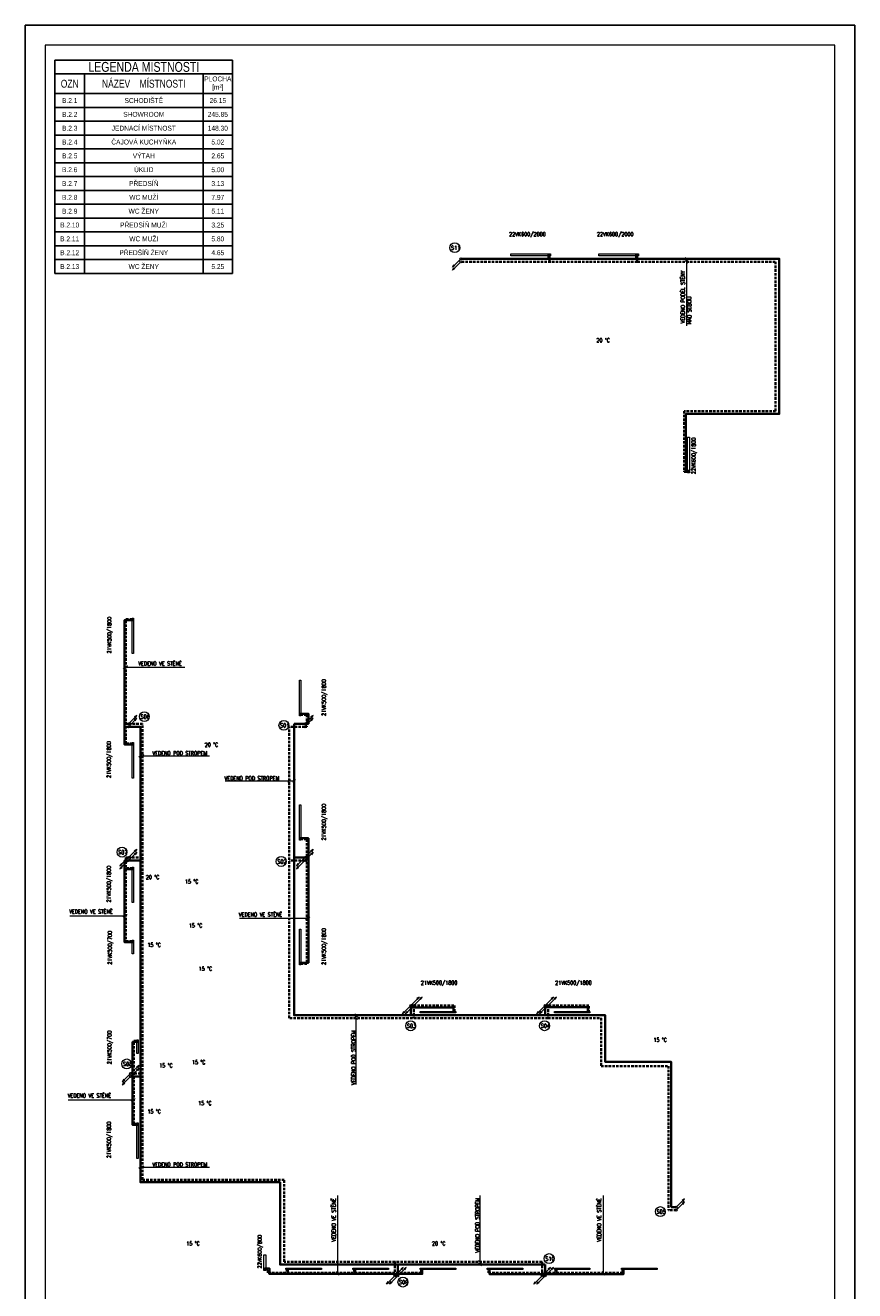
# Model space of a CAD drawing. Header units: millimetres. Extents: x 852228 to 2308442, y -221817 to -112108.
# Tile 10 of 24: x 1056267 to 1098267, y -176317 to -112281. Entities that reach past the tile are written whole.
import ezdxf

# ---------------------------------------------------------------- set-up
doc = ezdxf.new("R2010")
doc.units = ezdxf.units.MM
doc.header["$LTSCALE"] = 10
doc.linetypes.add('DASHED', pattern=[19.05, 12.7, -6.35])
for name, color, linetype, lineweight in [('_UT_popis', 7, 'Continuous', 15), ('_UT_stoupacky', 70, 'Continuous', 15), ('_UT_telesa', 40, 'Continuous', 15), ('_UT_zarizeni', 50, 'Continuous', 15), ('AA_FORMÁTY TISK', 7, 'Continuous', 15), ('AA_Tabulky místností', 4, 'Continuous', 13), ('T-p_privodni', 1, 'Continuous', 35), ('T-p_zpetne', 5, 'DASHED', 35)]:
    doc.layers.add(name, color=color, linetype=linetype, lineweight=lineweight)
doc.layers.add('AA_FORMÁTY NETISK', color=40, linetype='Continuous', plot=False)
doc.styles.add('Popis', font='simplex.shx', dxfattribs={"width": 0.85, "height": 150})
doc.styles.get("Standard").update_dxf_attribs({"font": 'ic-simplex.shx', "width": 0.8})

# ---------------------------------------------------------------- blocks, each defined once
blk = doc.blocks.new('*U50', base_point=(-900, 0))
blk.add_hatch(color=256).paths.add_polyline_path([(865, -33, 1), (825, -33, 1)])
at = {"color": 0, "linetype": 'ByBlock', "lineweight": -2}
for p, q in [((-900, -66), (-900, 0)), ((-900, 0), (900, 0)), ((900, 0), (900, -66)), ((900, -66), (-900, -66))]:
    blk.add_line(p, q, dxfattribs=at)
at = {"color": 0, "lineweight": -2}
for p, q in [((-860, -66), (-860, -66)), ((-760, -66), (-760, -66)), ((760, -66), (760, -66)), ((860, -66), (860, -66))]:
    blk.add_line(p, q, dxfattribs=at)
blk.add_circle((845, -33), 20)
blk = doc.blocks.new('*U46', base_point=(-400, 0))
blk.add_hatch(color=256).paths.add_polyline_path([(365, -50, 1), (325, -50, 1)])
at = {"color": 0, "linetype": 'ByBlock', "lineweight": -2}
for p, q in [((-400, -100), (-400, 0)), ((-400, 0), (400, 0)), ((400, 0), (400, -100)), ((400, -100), (-400, -100))]:
    blk.add_line(p, q, dxfattribs=at)
at = {"color": 0, "lineweight": -2}
for p, q in [((-360, -100), (-360, -100)), ((-260, -100), (-260, -100)), ((260, -100), (260, -100)), ((360, -100), (360, -100))]:
    blk.add_line(p, q, dxfattribs=at)
blk.add_circle((345, -50), 20)
blk = doc.blocks.new('*U48', base_point=(-1000, 0))
blk.add_hatch(color=256).paths.add_polyline_path([(965, -50, 1), (925, -50, 1)])
at = {"color": 0, "linetype": 'ByBlock', "lineweight": -2}
for p, q in [((-1000, -100), (-1000, 0)), ((-1000, 0), (1000, 0)), ((1000, 0), (1000, -100)), ((1000, -100), (-1000, -100))]:
    blk.add_line(p, q, dxfattribs=at)
at = {"color": 0, "lineweight": -2}
for p, q in [((-960, -100), (-960, -100)), ((-860, -100), (-860, -100)), ((860, -100), (860, -100)), ((960, -100), (960, -100))]:
    blk.add_line(p, q, dxfattribs=at)
blk.add_circle((945, -50), 20)
blk = doc.blocks.new('*U57', base_point=(-350, 0))
blk.add_hatch(color=256).paths.add_polyline_path([(315, -33, 1), (275, -33, 1)])
at = {"color": 0, "linetype": 'ByBlock', "lineweight": -2}
for p, q in [((-350, -66), (-350, 0)), ((-350, 0), (350, 0)), ((350, 0), (350, -66)), ((350, -66), (-350, -66))]:
    blk.add_line(p, q, dxfattribs=at)
at = {"color": 0, "lineweight": -2}
for p, q in [((-310, -66), (-310, -66)), ((-210, -66), (-210, -66)), ((210, -66), (210, -66)), ((310, -66), (310, -66))]:
    blk.add_line(p, q, dxfattribs=at)
blk.add_circle((295, -33), 20)
blk = doc.blocks.new('*U79')
at = {"color": 0, "linetype": 'ByBlock', "lineweight": -2}
for p, q in [((35, 35), (424, 424)), ((424, 424), (292, 345)), ((345, 292), (424, 424)), ((-35, -35), (-424, -424)), ((-424, -424), (-345, -292)), ((-292, -345), (-424, -424))]:
    blk.add_line(p, q, dxfattribs=at)
blk.add_circle((0, 0), 50, dxfattribs=at)
blk = doc.blocks.new('*U80')
at = {"color": 0, "linetype": 'ByBlock', "lineweight": -2}
for p, q in [((35, 35), (424, 424)), ((424, 424), (292, 345)), ((345, 292), (424, 424)), ((-35, -35), (-424, -424)), ((-424, -424), (-345, -292)), ((-292, -345), (-424, -424))]:
    blk.add_line(p, q, dxfattribs=at)
blk.add_circle((0, 0), 50, dxfattribs=at)
blk = doc.blocks.new('*U85')
at = {"color": 0, "linetype": 'ByBlock', "lineweight": -2}
for p, q in [((35, 35), (424, 424)), ((424, 424), (292, 345)), ((345, 292), (424, 424))]:
    blk.add_line(p, q, dxfattribs=at)
blk.add_circle((0, 0), 50, dxfattribs=at)
blk = doc.blocks.new('*U86')
at = {"color": 0, "linetype": 'ByBlock', "lineweight": -2}
for p, q in [((35, 35), (424, 424)), ((424, 424), (292, 345)), ((345, 292), (424, 424))]:
    blk.add_line(p, q, dxfattribs=at)
blk.add_circle((0, 0), 50, dxfattribs=at)
blk = doc.blocks.new('*U87')
at = {"color": 0, "linetype": 'ByBlock', "lineweight": -2}
for p, q in [((35, 35), (424, 424)), ((424, 424), (292, 345)), ((345, 292), (424, 424))]:
    blk.add_line(p, q, dxfattribs=at)
blk.add_circle((0, 0), 50, dxfattribs=at)
blk = doc.blocks.new('*U88')
at = {"color": 0, "linetype": 'ByBlock', "lineweight": -2}
for p, q in [((35, 35), (424, 424)), ((424, 424), (292, 345)), ((345, 292), (424, 424))]:
    blk.add_line(p, q, dxfattribs=at)
blk.add_circle((0, 0), 50, dxfattribs=at)
blk = doc.blocks.new('*U91')
at = {"color": 0, "linetype": 'ByBlock', "lineweight": -2}
for p, q in [((35, 35), (424, 424)), ((424, 424), (292, 345)), ((345, 292), (424, 424)), ((-35, -35), (-424, -424)), ((-424, -424), (-345, -292)), ((-292, -345), (-424, -424))]:
    blk.add_line(p, q, dxfattribs=at)
blk.add_circle((0, 0), 50, dxfattribs=at)
blk = doc.blocks.new('*U92')
at = {"color": 0, "linetype": 'ByBlock', "lineweight": -2}
for p, q in [((35, 35), (424, 424)), ((424, 424), (292, 345)), ((345, 292), (424, 424)), ((-35, -35), (-424, -424)), ((-424, -424), (-345, -292)), ((-292, -345), (-424, -424))]:
    blk.add_line(p, q, dxfattribs=at)
blk.add_circle((0, 0), 50, dxfattribs=at)
blk = doc.blocks.new('*U93')
at = {"color": 0, "linetype": 'ByBlock', "lineweight": -2}
for p, q in [((35, 35), (424, 424)), ((424, 424), (292, 345)), ((345, 292), (424, 424)), ((-35, -35), (-424, -424)), ((-424, -424), (-345, -292)), ((-292, -345), (-424, -424))]:
    blk.add_line(p, q, dxfattribs=at)
blk.add_circle((0, 0), 50, dxfattribs=at)
blk = doc.blocks.new('*U94')
at = {"color": 0, "linetype": 'ByBlock', "lineweight": -2}
for p, q in [((35, 35), (424, 424)), ((424, 424), (292, 345)), ((345, 292), (424, 424)), ((-35, -35), (-424, -424)), ((-424, -424), (-345, -292)), ((-292, -345), (-424, -424))]:
    blk.add_line(p, q, dxfattribs=at)
blk.add_circle((0, 0), 50, dxfattribs=at)
blk = doc.blocks.new('*U97')
at = {"color": 0, "linetype": 'ByBlock', "lineweight": -2}
for p, q in [((35, 35), (424, 424)), ((424, 424), (292, 345)), ((345, 292), (424, 424)), ((-35, -35), (-424, -424)), ((-424, -424), (-345, -292)), ((-292, -345), (-424, -424))]:
    blk.add_line(p, q, dxfattribs=at)
blk.add_circle((0, 0), 50, dxfattribs=at)
blk = doc.blocks.new('*U98')
at = {"color": 0, "linetype": 'ByBlock', "lineweight": -2}
for p, q in [((35, 35), (424, 424)), ((424, 424), (292, 345)), ((345, 292), (424, 424)), ((-35, -35), (-424, -424)), ((-424, -424), (-345, -292)), ((-292, -345), (-424, -424))]:
    blk.add_line(p, q, dxfattribs=at)
blk.add_circle((0, 0), 50, dxfattribs=at)
blk = doc.blocks.new('*U109')
at = {"color": 0, "linetype": 'ByBlock', "lineweight": -2}
for p, q in [((35, 35), (424, 424)), ((424, 424), (292, 345)), ((345, 292), (424, 424))]:
    blk.add_line(p, q, dxfattribs=at)
blk.add_circle((0, 0), 50, dxfattribs=at)
blk = doc.blocks.new('*U110')
at = {"color": 0, "linetype": 'ByBlock', "lineweight": -2}
for p, q in [((35, 35), (424, 424)), ((424, 424), (292, 345)), ((345, 292), (424, 424))]:
    blk.add_line(p, q, dxfattribs=at)
blk.add_circle((0, 0), 50, dxfattribs=at)
blk = doc.blocks.new('*U117')
at = {"color": 0, "linetype": 'ByBlock', "lineweight": -2}
for p, q in [((-35, -35), (-424, -424)), ((-424, -424), (-345, -292)), ((-292, -345), (-424, -424))]:
    blk.add_line(p, q, dxfattribs=at)
blk.add_circle((0, 0), 50, dxfattribs=at)
blk = doc.blocks.new('*U118')
at = {"color": 0, "linetype": 'ByBlock', "lineweight": -2}
for p, q in [((-35, -35), (-424, -424)), ((-424, -424), (-345, -292)), ((-292, -345), (-424, -424))]:
    blk.add_line(p, q, dxfattribs=at)
blk.add_circle((0, 0), 50, dxfattribs=at)
blk = doc.blocks.new('*U141', base_point=(-900, 0))
blk.add_hatch(color=256).paths.add_polyline_path([(865, -50, 1), (825, -50, 1)])
at = {"color": 0, "linetype": 'ByBlock', "lineweight": -2}
for p, q in [((-900, -100), (-900, 0)), ((-900, 0), (900, 0)), ((900, 0), (900, -100)), ((900, -100), (-900, -100))]:
    blk.add_line(p, q, dxfattribs=at)
at = {"color": 0, "lineweight": -2}
for p, q in [((-860, -100), (-860, -100)), ((-760, -100), (-760, -100)), ((760, -100), (760, -100)), ((860, -100), (860, -100))]:
    blk.add_line(p, q, dxfattribs=at)
blk.add_circle((845, -50), 20)
blk = doc.blocks.new('*T153')
at = {"layer": 'AA_Tabulky místností', "color": 0, "linetype": 'ByBlock', "lineweight": -2, "transparency": 16777216}
for p, q in [((0, 0), (-1, -10800)), ((0, 0), (9000, -1)), ((9000, -1), (8999, -10801)), ((0, -700), (9000, -701)), ((1500, -700), (1499, -10800)), ((7500, -701), (7499, -10801)), ((0, -1700), (9000, -1701)), ((0, -2400), (9000, -2401)), ((0, -3100), (9000, -3101)), ((0, -3800), (9000, -3801)), ((0, -4500), (9000, -4501)), ((-1, -5200), (8999, -5201)), ((-1, -5900), (8999, -5901)), ((-1, -6600), (8999, -6601)), ((-1, -7300), (8999, -7301)), ((-1, -8000), (8999, -8001)), ((-1, -8700), (8999, -8701)), ((-1, -9400), (8999, -9401)), ((-1, -10100), (8999, -10101)), ((-1, -10800), (8999, -10801))]:
    blk.add_line(p, q, dxfattribs=at)
at = {"layer": 'AA_Tabulky místností', "transparency": 16777216, "attachment_point": 5, "rotation": 359.99437}
for s, insert, char_height, width in [('LEGEND{\\Fc:\\program files\\ab studio\\cadkonplus 2018\\2018\\fonts\\ic-simplex|c238;A} MÍSTNOSTÍ', (4500, -350), 500, 8997), ('OZN', (750, -1200), 400, 1497), ('NÁZEV    MÍSTNOSTI', (4500, -1200), 400, 5997), ('PLOCHA [m²]', (8250, -1201), 250, 1497), ('B.2.1', (750, -2050), 250, 1497), ('SCHODIŠTĚ', (4500, -2050), 250, 5997), ('26.15', (8250, -2051), 250, 1497), ('B.2.2', (750, -2750), 250, 1497), ('SHOWROOM', (4500, -2750), 250, 5997), ('245.85', (8250, -2751), 250, 1497), ('B.2.3', (750, -3450), 250, 1497), ('JEDNACÍ MÍSTNOST', (4500, -3450), 250, 5997), ('148.30', (8250, -3451), 250, 1497), ('B.2.4', (750, -4150), 250, 1497), ('ČAJOVÁ KUCHYŇKA', (4500, -4150), 250, 5997), ('5.02', (8250, -4151), 250, 1497), ('B.2.5', (750, -4850), 250, 1497), ('VÝTAH', (4500, -4850), 250, 5997), ('2.65', (8250, -4851), 250, 1497), ('B.2.6', (749, -5550), 250, 1497), ('ÚKLID', (4499, -5550), 250, 5997), ('5.00', (8249, -5551), 250, 1497), ('B.2.7', (749, -6250), 250, 1497), ('PŘEDSÍŇ', (4499, -6250), 250, 5997), ('3.13', (8249, -6251), 250, 1497), ('B.2.8', (749, -6950), 250, 1497), ('WC MUŽÍ', (4499, -6950), 250, 5997), ('7.97', (8249, -6951), 250, 1497), ('B.2.9', (749, -7650), 250, 1497), ('WC ŽENY', (4499, -7650), 250, 5997), ('5.11', (8249, -7651), 250, 1497), ('B.2.10', (749, -8350), 250, 1497), ('PŘEDSÍŇ MUŽI', (4499, -8350), 250, 5997), ('3.25', (8249, -8351), 250, 1497), ('B.2.11', (749, -9050), 250, 1497), ('WC MUŽI', (4499, -9050), 250, 5997), ('5.80', (8249, -9051), 250, 1497), ('B.2.12', (749, -9750), 250, 1497), ('PŘEDŠÍŇ ŽENY', (4499, -9750), 250, 5997), ('4.65', (8249, -9751), 250, 1497), ('WC ŽENY', (4499, -10450), 250, 5997), ('B.2.13', (749, -10450), 250, 1497), ('5.25', (8249, -10451), 250, 1497)]:
    blk.add_mtext(s, dxfattribs=dict(at, insert=insert, char_height=char_height, width=width))

msp = doc.modelspace()

# ---------------------------------------------------------------- hatches: boundary and pattern name
at = {"layer": '_UT_telesa'}
h = msp.add_hatch(color=256, dxfattribs=at)
h.dxf.hatch_style = 1
h.paths.add_polyline_path([(1089826, -134821, 1), (1089866, -134821, 1)])
h = msp.add_hatch(color=256, dxfattribs=at)
h.dxf.hatch_style = 1
h.paths.add_polyline_path([(1061729, -142381, 1), (1061689, -142381, 1)])
h = msp.add_hatch(color=256, dxfattribs=at)
h.dxf.hatch_style = 1
h.paths.add_polyline_path([(1070173, -147121, 1), (1070213, -147121, 1)])
h = msp.add_hatch(color=256, dxfattribs=at)
h.dxf.hatch_style = 1
h.paths.add_polyline_path([(1061729, -148681, 1), (1061689, -148681, 1)])
h = msp.add_hatch(color=256, dxfattribs=at)
h.dxf.hatch_style = 1
h.paths.add_polyline_path([(1070173, -153421, 1), (1070213, -153421, 1)])
h = msp.add_hatch(color=256, dxfattribs=at)
h.dxf.hatch_style = 1
h.paths.add_polyline_path([(1061729, -154981, 1), (1061689, -154981, 1)])
h = msp.add_hatch(color=256, dxfattribs=at)
h.dxf.hatch_style = 1
h.paths.add_polyline_path([(1061729, -158681, 1), (1061689, -158681, 1)])
h = msp.add_hatch(color=256, dxfattribs=at)
h.dxf.hatch_style = 1
h.paths.add_polyline_path([(1070173, -159721, 1), (1070213, -159721, 1)])
h = msp.add_hatch(color=256, dxfattribs=at)
h.dxf.hatch_style = 1
h.paths.add_polyline_path([(1077956, -162249, 1), (1077956, -162209, 1)])
h = msp.add_hatch(color=256, dxfattribs=at)
h.dxf.hatch_style = 1
h.paths.add_polyline_path([(1084756, -162249, 1), (1084756, -162209, 1)])
h = msp.add_hatch(color=256, dxfattribs=at)
h.dxf.hatch_style = 1
h.paths.add_polyline_path([(1061969, -163726, 1), (1061929, -163726, 1)])
h = msp.add_hatch(color=256, dxfattribs=at)
h.dxf.hatch_style = 1
h.paths.add_polyline_path([(1061969, -167926, 1), (1061929, -167926, 1)])
h = msp.add_hatch(color=256, dxfattribs=at)
h.dxf.hatch_style = 1
h.paths.add_polyline_path([(1068381, -175191, 1), (1068421, -175191, 1)])
h = msp.add_hatch(color=256, dxfattribs=at)
h.dxf.hatch_style = 1
h.paths.add_polyline_path([(1069566, -175193, 1), (1069566, -175233, 1)])
h = msp.add_hatch(color=256, dxfattribs=at)
h.dxf.hatch_style = 1
h.paths.add_polyline_path([(1072966, -175193, 1), (1072966, -175233, 1)])
h = msp.add_hatch(color=256, dxfattribs=at)
h.dxf.hatch_style = 1
h.paths.add_polyline_path([(1076366, -175193, 1), (1076366, -175233, 1)])
h = msp.add_hatch(color=256, dxfattribs=at)
h.dxf.hatch_style = 1
h.paths.add_polyline_path([(1079766, -175193, 1), (1079766, -175233, 1)])
h = msp.add_hatch(color=256, dxfattribs=at)
h.dxf.hatch_style = 1
h.paths.add_polyline_path([(1083166, -175193, 1), (1083166, -175233, 1)])
h = msp.add_hatch(color=256, dxfattribs=at)
h.dxf.hatch_style = 1
h.paths.add_polyline_path([(1086566, -175193, 1), (1086566, -175233, 1)])

# ---------------------------------------------------------------- linework, layer by layer
at = {"layer": '_UT_popis'}
for points in [[(1089683, -124026), (1089753, -124096), (1089824, -124167)], [(1089683, -124176), (1089753, -124246), (1089824, -124317)], [(1089753, -124096), (1089753, -127496)], [(1061362, -144699), (1061291, -144770), (1061220, -144840)], [(1061434, -144699), (1061363, -144770), (1061292, -144840)], [(1061291, -144770), (1064338, -144770)], [(1062164, -149178), (1062093, -149249), (1062022, -149319)], [(1062277, -149178), (1062206, -149249), (1062136, -149319)], [(1062093, -149249), (1065592, -149249)], [(1069699, -150451), (1069629, -150522), (1069558, -150592)], [(1069950, -150451), (1069880, -150522), (1069809, -150592)], [(1066382, -150521), (1069881, -150521)], [(1058525, -157348), (1061360, -157348)], [(1061363, -157277), (1061293, -157348), (1061222, -157419)], [(1061431, -157277), (1061360, -157348), (1061290, -157419)], [(1067108, -157472), (1070607, -157472)], [(1070596, -157402), (1070525, -157473), (1070454, -157543)], [(1070677, -157402), (1070607, -157473), (1070536, -157543)], [(1072947, -162309), (1073017, -162380), (1073088, -162450)], [(1072947, -162454), (1073017, -162525), (1073088, -162595)], [(1073017, -165878), (1073017, -162379)], [(1058438, -166659), (1061759, -166659)], [(1061771, -166588), (1061700, -166659), (1061630, -166730)], [(1061830, -166588), (1061759, -166659), (1061688, -166730)], [(1062164, -169994), (1062093, -170064), (1062022, -170135)], [(1062093, -170064), (1065592, -170064)], [(1062277, -169994), (1062206, -170064), (1062136, -170135)], [(1072099, -175469), (1072099, -171495)], [(1079294, -174994), (1079294, -171495)], [(1085543, -175469), (1085543, -171495)], [(1079223, -174784), (1079294, -174855), (1079365, -174925)], [(1072028, -175341), (1072099, -175412), (1072169, -175482)], [(1072028, -175398), (1072099, -175469), (1072169, -175539)], [(1079223, -174923), (1079294, -174994), (1079365, -175064)], [(1085472, -175341), (1085543, -175412), (1085613, -175482)], [(1085472, -175398), (1085543, -175469), (1085613, -175539)]]:
    msp.add_lwpolyline(points, dxfattribs=at)
at = {"layer": '_UT_stoupacky'}
for centre in [(1078016, -123536), (1062294, -147268), (1069363, -147707), (1061164, -154124), (1069226, -154597), (1075783, -162913), (1082559, -162910), (1061407, -164841), (1088426, -172314), (1082793, -174693), (1075389, -175881)]:
    msp.add_circle(centre, 250, dxfattribs=at)
at = {"layer": '_UT_telesa'}
for centre in [(1082756, -123896), (1087206, -123896), (1089846, -134821), (1061709, -142381), (1070193, -147121), (1061709, -148681), (1070193, -153421), (1061709, -154981), (1061709, -158681), (1070193, -159721), (1077956, -162229), (1084756, -162229), (1061949, -163726), (1061949, -167926), (1068401, -175191), (1068401, -175191), (1069566, -175213), (1072966, -175213), (1076366, -175213), (1079766, -175213), (1083166, -175213), (1086566, -175213)]:
    msp.add_circle(centre, 20, dxfattribs=at)
at = {"layer": 'AA_FORMÁTY NETISK'}
msp.add_lwpolyline([(1056267, -112281), (1056267, -196381), (1098267, -196381), (1098267, -112281)], close=True, dxfattribs=at)
at = {"layer": 'AA_FORMÁTY TISK'}
msp.add_lwpolyline([(1057267, -113281), (1057267, -195381), (1097267, -195381), (1097267, -113281)], close=True, dxfattribs=at)
at = {"layer": 'T-p_privodni'}
for points in [[(1087206, -123896), (1087206, -124096), (1078316, -124096)], [(1082756, -123896), (1082756, -124096)], [(1089719, -134821), (1089719, -131950), (1094448, -131950), (1094448, -124096), (1087206, -124096)], [(1089846, -134821), (1089719, -134821)], [(1061709, -148681), (1061291, -148681), (1061291, -142381), (1061709, -142381)], [(1070193, -147121), (1070607, -147121), (1070607, -147626), (1070416, -147626)], [(1061486, -147776), (1061291, -147776)], [(1075136, -174994), (1069168, -174994), (1069168, -170831), (1062093, -170831), (1062093, -147776), (1061486, -147776)], [(1070416, -147626), (1069881, -147626)], [(1082586, -161881), (1082586, -162379), (1069881, -162379), (1069881, -147626)], [(1070194, -153421), (1070607, -153421), (1070607, -159721), (1070193, -159721)], [(1061709, -158681), (1061293, -158681), (1061293, -154551), (1061486, -154551)], [(1061486, -154551), (1062093, -154551)], [(1070416, -154401), (1069881, -154401)], [(1070416, -154401), (1070607, -154401)], [(1061709, -154981), (1061293, -154981)], [(1075786, -161881), (1075786, -162379)], [(1077956, -162226), (1077956, -161978), (1075786, -161978), (1075786, -161881)], [(1084756, -162228), (1084756, -161975), (1082586, -161975), (1082586, -161881)], [(1088981, -172096), (1088981, -164743), (1085635, -164743), (1085635, -162379), (1082586, -162379)], [(1061949, -163726), (1061700, -163726), (1061700, -167926), (1061949, -167926)], [(1061601, -165476), (1062093, -165476)], [(1061601, -165476), (1061700, -165476)], [(1089231, -172096), (1088981, -172096)], [(1076366, -175213), (1076366, -175469), (1068626, -175469), (1068626, -175191), (1068401, -175191)], [(1069566, -175213), (1069566, -175469)], [(1072966, -175213), (1072966, -175469)], [(1075136, -175561), (1075136, -174994)], [(1082586, -174994), (1075136, -174994)], [(1086566, -175213), (1086566, -175475), (1079766, -175475), (1079766, -175213)], [(1082586, -175561), (1082586, -174994)], [(1083166, -175213), (1083166, -175475)], [(1075136, -175561), (1075136, -175469)], [(1082586, -175561), (1082586, -175475)]]:
    msp.add_lwpolyline(points, dxfattribs=at)
at = {"layer": 'T-p_zpetne'}
for points in [[(1087256, -123896), (1087256, -124246), (1078316, -124246)], [(1082806, -123896), (1082806, -124246)], [(1087256, -124246), (1094263, -124246), (1094263, -131801), (1089633, -131801), (1089633, -134871), (1089846, -134871)], [(1061709, -148631), (1061363, -148631), (1061363, -142331), (1061709, -142331)], [(1070193, -147171), (1070526, -147171), (1070526, -147776), (1070416, -147776)], [(1061486, -147626), (1061363, -147626)], [(1074986, -174856), (1069377, -174856), (1069377, -170701), (1062207, -170701), (1062207, -147626), (1061486, -147626)], [(1070416, -147776), (1069629, -147776)], [(1069629, -162522), (1069629, -147776)], [(1070193, -153471), (1070526, -153471), (1070526, -159771), (1070193, -159771)], [(1061486, -154401), (1061360, -154401), (1061360, -158631), (1061709, -158631)], [(1061709, -154931), (1061360, -154931)], [(1061486, -154401), (1062207, -154401)], [(1070416, -154551), (1069629, -154551)], [(1070416, -154551), (1070526, -154551)], [(1082736, -161881), (1082736, -162522), (1069629, -162522)], [(1075936, -161881), (1075936, -162522)], [(1075936, -161881), (1078006, -161881), (1078006, -162229)], [(1084806, -162233), (1084806, -161881), (1082736, -161881)], [(1082736, -162522), (1085425, -162522), (1085425, -164948), (1088831, -164948), (1088831, -172245)], [(1061949, -167876), (1061759, -167876), (1061759, -163676), (1061949, -163676)], [(1061601, -165326), (1062207, -165326)], [(1061601, -165326), (1061759, -165326)], [(1089231, -172246), (1088831, -172246)], [(1076316, -175213), (1076316, -175412), (1068557, -175412), (1068557, -175241), (1068401, -175241)], [(1069516, -175213), (1069516, -175412)], [(1072916, -175213), (1072916, -175412)], [(1074986, -175561), (1074986, -174856)], [(1082436, -174856), (1074986, -174856)], [(1074986, -175561), (1074986, -175411)], [(1086516, -175215), (1086516, -175417), (1079716, -175417), (1079716, -175213)], [(1082436, -175561), (1082436, -174856)], [(1082436, -175561), (1082436, -175417)], [(1083116, -175213), (1083116, -175417)]]:
    msp.add_lwpolyline(points, dxfattribs=at)

# ---------------------------------------------------------------- block references
msp.add_blockref('*T153', (1057767, -114039))
at = {"layer": '_UT_stoupacky'}
for name, p in [('*U117', (1078316, -124096)), ('*U118', (1078316, -124246)), ('*U87', (1061486, -147626)), ('*U85', (1070416, -147626)), ('*U88', (1061486, -147776)), ('*U86', (1070416, -147776)), ('*U92', (1075786, -161881)), ('*U91', (1075936, -161881)), ('*U92', (1082586, -161881)), ('*U91', (1082736, -161881)), ('*U109', (1089231, -172096)), ('*U110', (1089231, -172246)), ('*U92', (1074986, -175561)), ('*U91', (1075136, -175561)), ('*U92', (1082436, -175561)), ('*U91', (1082586, -175561))]:
    msp.add_blockref(name, p, dxfattribs=at)
at = {"layer": '_UT_stoupacky', "rotation": 180}
for name, p in [('*U97', (1061486, -154401)), ('*U98', (1061486, -154551)), ('*U79', (1070416, -154401)), ('*U80', (1070416, -154551)), ('*U94', (1061601, -165326)), ('*U93', (1061601, -165476))]:
    msp.add_blockref(name, p, dxfattribs=at)
at = {"layer": '_UT_telesa'}
for name, p in [('*U48', (1080861, -123846)), ('*U48', (1085311, -123846)), ('*U50', (1076261, -162196)), ('*U50', (1083061, -162196))]:
    msp.add_blockref(name, p, dxfattribs=at)
for name, p, rotation in [('*U141', (1089896, -133126), 270), ('*U50', (1061676, -144076), 89.99999999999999), ('*U50', (1070226, -145426), 270), ('*U50', (1061676, -150376), 89.99999999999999), ('*U50', (1070226, -151726), 270), ('*U50', (1061676, -156676), 89.99999999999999), ('*U50', (1070226, -158026), 270), ('*U57', (1061676, -159276), 89.99999999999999), ('*U57', (1061916, -164321), 89.99999999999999), ('*U50', (1061916, -169621), 89.99999999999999), ('*U46', (1068451, -174496), 270), ('*U50', (1071261, -175246), 180), ('*U50', (1074661, -175246), 180), ('*U50', (1078061, -175246), 180), ('*U50', (1081461, -175246), 180), ('*U50', (1084861, -175246), 180), ('*U50', (1088261, -175246), 180)]:
    msp.add_blockref(name, p, dxfattribs=dict(at, rotation=rotation))

# ---------------------------------------------------------------- texts
at = {"layer": '_UT_popis', "char_height": 200, "rotation": 90, "style": 'Popis'}
for s, insert, attachment_point in [('\\fsimplex|b0|i0|c0|p0;\\W0.85;VEDENO PODÉL STĚNY', (1089465, -124687), 3), ('\\fsimplex|b0|i0|c0|p0;\\W0.85;NAD SEBOU', (1089793, -126008), 3), ('\\fsimplex|b0|i0|c0|p0;\\W0.85;VEDENO POD STROPEM', (1072783, -165906), 1), ('\\fsimplex|b0|i0|c0|p0;\\W0.85;VEDENO VE STĚNĚ', (1071785, -173833), 1), ('\\fsimplex|b0|i0|c0|p0;\\W0.85;VEDENO POD STROPEM', (1079060, -174387), 1), ('\\fsimplex|b0|i0|c0|p0;\\W0.85;VEDENO VE STĚNĚ', (1085229, -173833), 1)]:
    msp.add_mtext_dynamic_manual_height_columns(s, width=4855.27, gutter_width=500, heights=[2626], dxfattribs=dict(at, insert=insert, attachment_point=attachment_point))
at = {"layer": '_UT_popis', "char_height": 200, "attachment_point": 1, "style": 'Popis'}
for s, insert in [('\\fsimplex|b0|i0|c0|p0;\\W0.85;VEDENO VE STĚNĚ', (1061989, -144476)), ('\\fsimplex|b0|i0|c0|p0;\\W0.85;VEDENO POD STROPEM', (1062700, -149015)), ('\\fsimplex|b0|i0|c0|p0;\\W0.85;VEDENO POD STROPEM', (1066353, -150287)), ('\\fsimplex|b0|i0|c0|p0;\\W0.85;VEDENO VE STĚNĚ', (1058492, -157034)), ('\\fsimplex|b0|i0|c0|p0;\\W0.85;VEDENO VE STĚNĚ', (1067080, -157184)), ('\\fsimplex|b0|i0|c0|p0;\\W0.85;VEDENO VE STĚNĚ', (1058411, -166345)), ('\\fsimplex|b0|i0|c0|p0;\\W0.85;VEDENO POD STROPEM', (1062700, -169831))]:
    msp.add_mtext_dynamic_manual_height_columns(s, width=4855.27, gutter_width=500, heights=[2626], dxfattribs=dict(at, insert=insert))
at = {"layer": '_UT_stoupacky', "char_height": 200, "attachment_point": 1, "style": 'Popis'}
for s, insert in [('\\fsimplex|b0|i0|c0|p0;\\W0.85;S11', (1077826, -123441)), ('\\fsimplex|b0|i0|c0|p0;\\W0.85;S06', (1062104, -147173)), ('\\fsimplex|b0|i0|c0|p0;\\W0.85;S01', (1069172, -147612)), ('\\fsimplex|b0|i0|c0|p0;\\W0.85;S07', (1060974, -154029)), ('\\fsimplex|b0|i0|c0|p0;\\W0.85;S02', (1069035, -154502)), ('\\fsimplex|b0|i0|c0|p0;\\W0.85;S03', (1075592, -162817)), ('\\fsimplex|b0|i0|c0|p0;\\W0.85;S04', (1082369, -162815)), ('\\fsimplex|b0|i0|c0|p0;\\W0.85;S08\\P', (1061216, -164745)), ('\\fsimplex|b0|i0|c0|p0;\\W0.85;S05', (1088236, -172218)), ('\\fsimplex|b0|i0|c0|p0;\\W0.85;S10', (1082603, -174598)), ('\\fsimplex|b0|i0|c0|p0;\\W0.85;S09', (1075198, -175786))]:
    msp.add_mtext_dynamic_manual_height_columns(s, width=4855.27, gutter_width=500, heights=[2626], dxfattribs=dict(at, insert=insert))
at = {"layer": '_UT_telesa', "char_height": 200, "attachment_point": 1, "style": 'Popis'}
for s, width, insert in [('\\fsimplex|b0|i0|c0|p0;\\W0.85;22VK600/2000', 4855.27, (1080765, -122750)), ('\\fsimplex|b0|i0|c0|p0;\\W0.85;22VK600/2000', 4855.27, (1085215, -122750)), ('\\fsimplex|b0|i0|c0|p0;\\W0.85;21VK500/1800\\P', 5871.89, (1076297, -160634)), ('\\fsimplex|b0|i0|c0|p0;\\W0.85;21VK500/1800\\P', 5871.89, (1083097, -160634))]:
    msp.add_mtext_dynamic_manual_height_columns(s, width=width, gutter_width=500, heights=[2626], dxfattribs=dict(at, insert=insert))
at = {"layer": '_UT_telesa', "char_height": 200, "attachment_point": 1, "rotation": 90, "style": 'Popis'}
for s, insert in [('\\fsimplex|b0|i0|c0|p0;\\W0.85;22VK600/1800\\P', (1090008, -134997)), ('\\fsimplex|b0|i0|c0|p0;\\W0.85;21VK500/1800\\P', (1060423, -144068)), ('\\fsimplex|b0|i0|c0|p0;\\W0.85;21VK500/1800\\P', (1071286, -147230)), ('\\fsimplex|b0|i0|c0|p0;\\W0.85;21VK500/1800\\P', (1060395, -150368)), ('\\fsimplex|b0|i0|c0|p0;\\W0.85;21VK500/1800\\P', (1071286, -153530)), ('\\fsimplex|b0|i0|c0|p0;\\W0.85;21VK500/1800\\P', (1060395, -156668)), ('\\fsimplex|b0|i0|c0|p0;\\W0.85;21VK500/700', (1060446, -159811)), ('\\fsimplex|b0|i0|c0|p0;\\W0.85;21VK500/1800\\P', (1071286, -159830)), ('\\fsimplex|b0|i0|c0|p0;\\W0.85;21VK500/700', (1060428, -164856)), ('\\fsimplex|b0|i0|c0|p0;\\W0.85;21VK500/1800\\P', (1060404, -169613)), ('\\fsimplex|b0|i0|c0|p0;\\W0.85;22VK600/800\\P', (1068035, -175198))]:
    msp.add_mtext_dynamic_manual_height_columns(s, width=5871.89, gutter_width=500, heights=[2626], dxfattribs=dict(at, insert=insert))
at = {"layer": '_UT_zarizeni', "char_height": 200, "attachment_point": 5, "style": 'Popis'}
for s, insert in [('{\\fsimplex|b0|i0|c238|p2;20 °C}', (1085529, -128220)), ('{\\fsimplex|b0|i0|c238|p2;20 °C}', (1065695, -148687)), ('{\\fsimplex|b0|i0|c238|p2;20 °C}', (1062711, -155391)), ('{\\fsimplex|b0|i0|c238|p2;15 °C}', (1064693, -155612)), ('{\\fsimplex|b0|i0|c238|p2;15 °C}', (1064889, -157836)), ('{\\fsimplex|b0|i0|c238|p2;15 °C}', (1062790, -158818)), ('{\\fsimplex|b0|i0|c238|p2;15 °C}', (1065388, -160021)), ('{\\fsimplex|b0|i0|c238|p2;15 °C}', (1088413, -163621)), ('{\\fsimplex|b0|i0|c238|p2;15 °C}', (1063385, -164921)), ('{\\fsimplex|b0|i0|c238|p2;15 °C}', (1065046, -164757)), ('{\\fsimplex|b0|i0|c238|p2;15 °C}', (1065358, -166831)), ('{\\fsimplex|b0|i0|c238|p2;15 °C}', (1062790, -167247)), ('{\\fsimplex|b0|i0|c238|p2;15 °C}', (1064760, -173929)), ('{\\fsimplex|b0|i0|c238|p2;20 °C}', (1077205, -173929))]:
    msp.add_mtext_dynamic_manual_height_columns(s, width=4855.27, gutter_width=500, heights=[2626], dxfattribs=dict(at, insert=insert))

doc.saveas('drawing.dxf')
